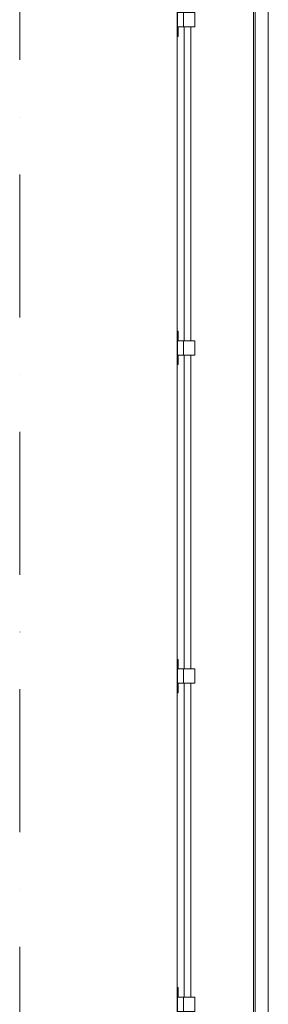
# Model space of a CAD drawing. Header units: millimetres. Extents: x -3176 to 162662, y -36434 to 57907.
# Tile 148 of 155: x 158076 to 158510, y 19802 to 21524. Entities that reach past the tile are written whole.
import ezdxf

# ---------------------------------------------------------------- set-up
doc = ezdxf.new("R2010")
doc.units = ezdxf.units.MM
doc.linetypes.add('1-Sheet - 32170-CIV-6170-DW-2035-015-01 - RZUTY$0$A_Dash_Dot_2_5mm_Axis', pattern=[45, 25, -10, 0, -10])
doc.layers.get('0').update_dxf_attribs({"lineweight": 5})
doc.layers.add('1-Sheet - 32170-CIV-6170-DW-2035-015-01 - RZUTY$0$A-DETL-MBND', color=5, linetype='Continuous', lineweight=9)
doc.layers.add('1-Sheet - 32170-CIV-6170-DW-2035-015-01 - RZUTY$0$S-GRID', color=8, linetype='Continuous', lineweight=0)

# ---------------------------------------------------------------- blocks, each defined once
blk = doc.blocks.new('1-Sheet - 32170-CIV-6170-DW-2035-015-01 - RZUTY$0$Galeco STAL2 - System rynnowy - Orynnowanie - Orynnowanie - montaż z maskownicą-841844-B2_101_AG_DACH - Dep_PW')
at = {"layer": '1-Sheet - 32170-CIV-6170-DW-2035-015-01 - RZUTY$0$A-DETL-MBND'}
for p, q in [((6809.83, 489.5), (6809.83, -745.5)), ((6810.13, 489.5), (6810.13, -745.5)), ((6812.43, 489.5), (6812.43, -745.5)), ((6797.76, -387.46), (6797.76, -442.34)), ((6798.88, -387.46), (6798.88, -442.34)), ((6797.76, -444.95), (6797.76, -499.72)), ((6798.88, -444.95), (6798.88, -499.72)), ((6797.76, -502.22), (6797.76, -557.11)), ((6798.88, -502.22), (6798.88, -557.11))]:
    blk.add_line(p, q, dxfattribs=at)
blk = doc.blocks.new('1-Sheet - 32170-CIV-6170-DW-2035-015-01 - RZUTY$0$Galeco STAL2 - Hak doczołowy - Galeco STAL2 - Hak doczołowy-826043-B2_101_AG_DACH - Dep_PW')
at = {"layer": '1-Sheet - 32170-CIV-6170-DW-2035-015-01 - RZUTY$0$A-DETL-MBND'}
for p, q in [((6796.71, 362.66), (6796.59, 362.66)), ((6796.59, 362.66), (6796.59, 361.86)), ((6796.59, 362.66), (6796.59, 361.87)), ((6796.59, 357.62), (6796.59, 361.86)), ((6796.71, 361.87), (6796.71, 362.66)), ((6796.71, 361.86), (6796.71, 362.66)), ((6796.71, 361.86), (6796.71, 360.99)), ((6796.71, 360.99), (6797.64, 360.99)), ((6797.64, 360.99), (6797.64, 358.49)), ((6798.28, 360.99), (6797.64, 360.99)), ((6797.64, 358.49), (6797.64, 360.99)), ((6798.28, 360.99), (6799.58, 360.99)), ((6799.58, 358.49), (6799.58, 360.99)), ((6797.64, 358.49), (6796.71, 358.49)), ((6796.71, 358.49), (6796.71, 357.62)), ((6797.64, 358.49), (6798.28, 358.49)), ((6799.58, 358.49), (6798.28, 358.49)), ((6796.59, 357.62), (6796.59, 356.82)), ((6796.59, 357.61), (6796.59, 356.82)), ((6796.59, 356.82), (6796.71, 356.82)), ((6796.71, 356.82), (6796.71, 357.62)), ((6796.71, 356.82), (6796.71, 357.61))]:
    blk.add_line(p, q, dxfattribs=at)
blk = doc.blocks.new('1-Sheet - 32170-CIV-6170-DW-2035-015-01 - RZUTY')
at = {"layer": '1-Sheet - 32170-CIV-6170-DW-2035-015-01 - RZUTY$0$A-DETL-MBND'}
blk.add_line((12385.99, 493), (12385.99, -706.91), dxfattribs=at)
at = {"layer": '1-Sheet - 32170-CIV-6170-DW-2035-015-01 - RZUTY$0$S-GRID', "linetype": '1-Sheet - 32170-CIV-6170-DW-2035-015-01 - RZUTY$0$A_Dash_Dot_2_5mm_Axis'}
blk.add_line((12358.49, 712), (12358.49, -968), dxfattribs=at)
at = {"layer": '1-Sheet - 32170-CIV-6170-DW-2035-015-01 - RZUTY$0$A-DETL-MBND'}
for name, p in [('1-Sheet - 32170-CIV-6170-DW-2035-015-01 - RZUTY$0$Galeco STAL2 - System rynnowy - Orynnowanie - Orynnowanie - montaż z maskownicą-841844-B2_101_AG_DACH - Dep_PW', (5589.47, 0)), ('1-Sheet - 32170-CIV-6170-DW-2035-015-01 - RZUTY$0$Galeco STAL2 - Hak doczołowy - Galeco STAL2 - Hak doczołowy-826043-B2_101_AG_DACH - Dep_PW', (5589.47, -745.95)), ('1-Sheet - 32170-CIV-6170-DW-2035-015-01 - RZUTY$0$Galeco STAL2 - Hak doczołowy - Galeco STAL2 - Hak doczołowy-826043-B2_101_AG_DACH - Dep_PW', (5589.47, -803.33)), ('1-Sheet - 32170-CIV-6170-DW-2035-015-01 - RZUTY$0$Galeco STAL2 - Hak doczołowy - Galeco STAL2 - Hak doczołowy-826043-B2_101_AG_DACH - Dep_PW', (5589.47, -860.71)), ('1-Sheet - 32170-CIV-6170-DW-2035-015-01 - RZUTY$0$Galeco STAL2 - Hak doczołowy - Galeco STAL2 - Hak doczołowy-826043-B2_101_AG_DACH - Dep_PW', (5589.47, -918.1))]:
    blk.add_blockref(name, p, dxfattribs=at)

msp = doc.modelspace()

# ---------------------------------------------------------------- block references
at = {"xscale": 10, "yscale": 10, "zscale": 10}
msp.add_blockref('1-Sheet - 32170-CIV-6170-DW-2035-015-01 - RZUTY', (34491.45, 25385.65), dxfattribs=at)

doc.saveas('drawing.dxf')
